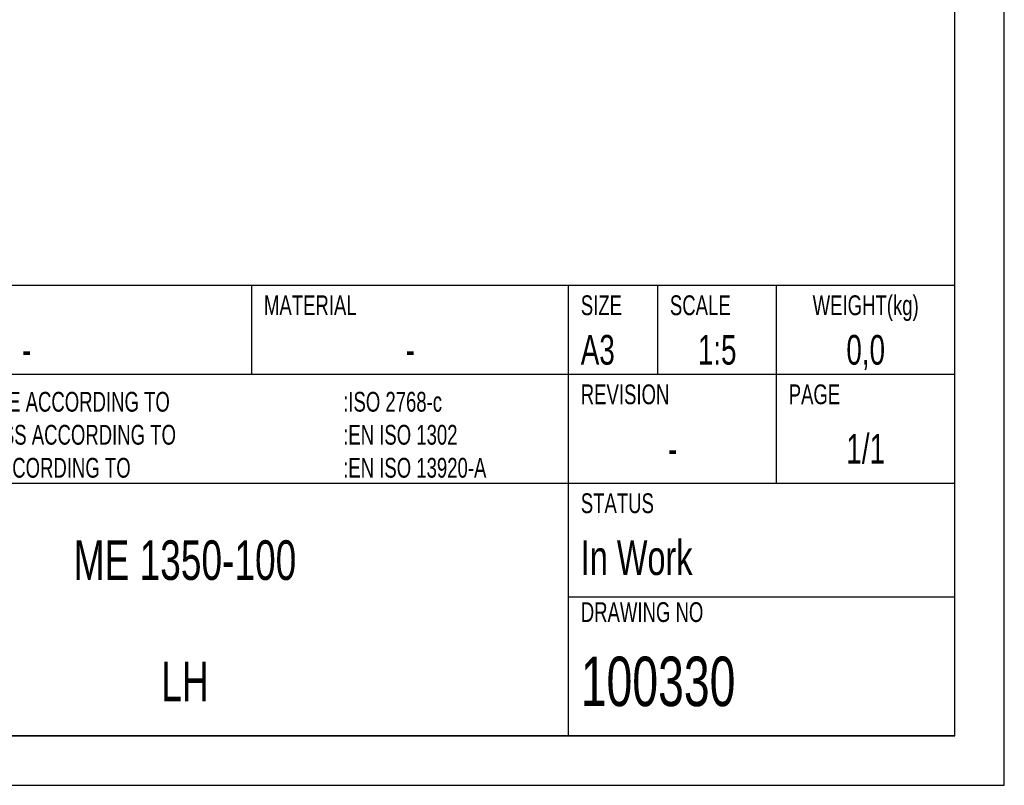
# Model space of a CAD drawing. Extents: x 0 to 420, y 0 to 297.
# Tile 8 of 11: x 321 to 420, y 0 to 77. Entities that reach past the tile are written whole.
import ezdxf

# ---------------------------------------------------------------- set-up
doc = ezdxf.new("R2010")
doc.units = 0
doc.header["$LTSCALE"] = 23.1
doc.layers.get('0').update_dxf_attribs({"linetype": 'CONTINUOUS'})
doc.layers.add('100330_DXF_FORMAT', color=7, linetype='CONTINUOUS')
doc.styles.get("Standard").update_dxf_attribs({"font": 'txt', "width": 0.7})
doc.styles.add('TEXTSTYLE_2', font='txt', dxfattribs={"width": 0.7})

msp = doc.modelspace()

# ---------------------------------------------------------------- linework, layer by layer
at = {"layer": '100330_DXF_FORMAT', "color": 7, "linetype": 'CONTINUOUS'}
for p, q in [((419.998, -0.002), (419.998, 296.998)), ((414.998, 4.998), (414.998, 291.998)), ((414.998, 50.498), (244.498, 50.498)), ((343.998, 41.498), (343.998, 50.498)), ((375.998, 4.998), (375.998, 50.498)), ((384.998, 41.498), (384.998, 50.498)), ((396.998, 30.498), (396.998, 50.498)), ((414.998, 4.998), (414.998, 50.498)), ((414.998, 41.498), (244.498, 41.498)), ((414.998, 30.498), (244.498, 30.498)), ((414.998, 18.998), (375.998, 18.998)), ((24.998, 4.998), (414.998, 4.998)), ((414.998, 4.998), (244.498, 4.998)), ((-0.002, -0.002), (419.998, -0.002))]:
    msp.add_line(p, q, dxfattribs=at)

# ---------------------------------------------------------------- texts
at = {"color": 7, "linetype": 'CONTINUOUS', "char_height": 2, "style": 'TEXTSTYLE_2'}
for s, insert, width, attachment_point in [('WEIGHT(kg)', (405.998, 49.498), 14, 2), ('MATERIAL', (345.223, 49.498), 11.2, 1), ('SIZE ', (377.223, 49.498), 7, 1), ('SCALE', (386.223, 49.498), 7, 1), ('REVISION', (377.223, 40.498), 11.2, 1), ('PAGE', (398.223, 40.498), 5.6, 1)]:
    msp.add_mtext(s, dxfattribs=dict(at, insert=insert, width=width, attachment_point=attachment_point))
at = {"color": 7, "linetype": 'CONTINUOUS', "char_height": 3}
for s, insert, width, attachment_point in [('A3 ', (377.223, 45.498), 10.60714, 1), ('1:5', (390.998, 45.498), 7.39286, 2), ('0,0', (405.998, 45.498), 9.64286, 2), ('-', (321.248, 45.498), 3.21429, 2), ('-', (359.998, 45.498), 3.21429, 2)]:
    msp.add_mtext(s, dxfattribs=dict(at, insert=insert, width=width, attachment_point=attachment_point))
at = {"layer": '100330_DXF_FORMAT', "color": 7, "linetype": 'CONTINUOUS', "char_height": 2, "attachment_point": 1, "style": 'TEXTSTYLE_2'}
for s, insert, width in [('GENERAL TOLERANCE ACCORDING TO\\PSURFACE ROUGHNESS ACCORDING TO\\PWELDED DESIGNS ACCORDING TO\\P ', (299.723, 39.748), 42), (':ISO 2768-c\\P:EN ISO 1302\\P:EN ISO 13920-A ', (353.223, 39.748), 22.4), ('STATUS ', (377.223, 29.498), 9.8), ('DRAWING NO', (377.223, 18.498), 14)]:
    msp.add_mtext(s, dxfattribs=dict(at, insert=insert, width=width))
at = {"layer": '100330_DXF_FORMAT', "color": 7, "linetype": 'CONTINUOUS'}
for s, insert, char_height, width, attachment_point in [('1/1', (405.998, 35.498), 3, 8.57143, 2), ('- ', (386.498, 35.498), 3, 6.75, 2), ('In Work  ', (377.223, 24.748), 3.5, 37.5, 1), ('ME 1350-100', (337.248, 24.748), 4, 48, 2), ('100330', (377.223, 12.998), 5, 32.67857, 1), ('LH', (337.248, 12.498), 4, 8.57143, 2)]:
    msp.add_mtext(s, dxfattribs=dict(at, insert=insert, char_height=char_height, width=width, attachment_point=attachment_point))

doc.saveas('drawing.dxf')
